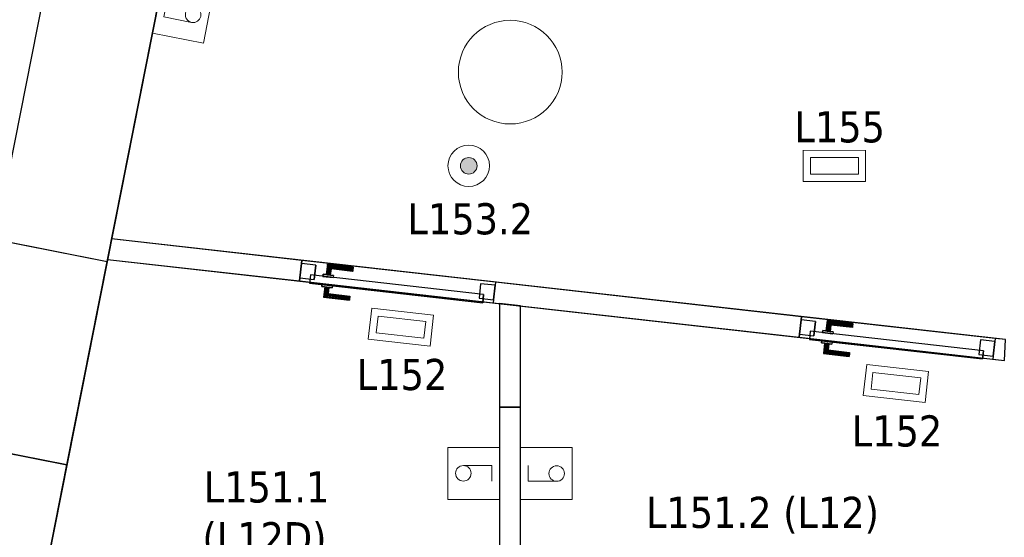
# Model space of a CAD drawing. Header units: metres. Extents: x 391.1 to 427.5, y 12.7 to 28.4.
# Tile 4 of 151: x 398.6 to 403.4, y 15.6 to 18.1. Entities that reach past the tile are written whole.
import ezdxf

# ---------------------------------------------------------------- set-up
doc = ezdxf.new("R2010")
doc.units = ezdxf.units.M
doc.layers.add('01_CARPINTERIA', color=5, linetype='Continuous', lineweight=25, true_color=0x0000ff)
doc.layers.add('01_SUELOS', color=7, linetype='Continuous', lineweight=25, true_color=0x007f00)
for name, color, linetype, lineweight in [('A-COLS-____-MCUT', 7, 'Continuous', 18), ('A-COLS-____-OTLN', 7, 'Continuous', 18), ('A-DETL-GENF-OTLN', 7, 'Continuous', 18), ('A-GENM-____-OTLN', 7, 'Continuous', 18), ('A-WALL-____-MCUT', 7, 'Continuous', 25), ('A-WALL-____-OTLN', 7, 'Continuous', 25), ('E-LITE-____-IDEN', 7, 'Continuous', 30), ('E-LITE-EQPM-IDEN', 7, 'Continuous', 30)]:
    doc.layers.add(name, color=color, linetype=linetype, lineweight=lineweight)
doc.styles.add('Tahoma_4', font='tahoma.ttf', dxfattribs={"height": 0.15})

# ---------------------------------------------------------------- blocks, each defined once
blk = doc.blocks.new('Family - Mampara P1-154590-04_ENLLUMENAT_P1')
at = {"layer": 'A-WALL-____-MCUT', "color": 253, "true_color": 0xaaaaaa}
for p, q in [((0.0113, 0.1), (0, 0)), ((0.5, 0.1), (0.0113, 0.1)), ((0.5, 0), (0.5, 0.1)), ((0, 0), (0.5, 0))]:
    blk.add_line(p, q, dxfattribs=at)
at = {"layer": 'A-WALL-____-OTLN', "color": 253, "true_color": 0xaaaaaa}
for p, q in [((0.0113, 0.1), (0, 0)), ((0.5, 0.1), (0.0113, 0.1)), ((0.5, 0), (0.5, 0.1)), ((0, 0), (0.5, 0))]:
    blk.add_line(p, q, dxfattribs=at)
at = {"layer": 'A-WALL-____-OTLN', "color": 253, "lineweight": 18, "true_color": 0xaaaaaa}
blk.add_line((0, 0), (0.5, 0), dxfattribs=at)
blk = doc.blocks.new('Family - Mampara P1-154753-04_ENLLUMENAT_P1')
at = {"layer": 'A-WALL-____-MCUT', "color": 253, "true_color": 0xaaaaaa}
for p, q in [((0.05, 0.1), (-0.0056, 0.1)), ((-0.0056, 0.1), (0, 0)), ((0.05, 0), (0.05, 0.1)), ((2.475, 0.1), (0.99, 0.1)), ((0.99, 0.1), (0.99, 0)), ((2.475, 0), (2.475, 0.1)), ((3.415, 0.1), (3.415, 0)), ((4.346, 0.1), (3.415, 0.1)), ((4.3376, 0), (4.346, 0.1)), ((0, 0), (0.05, 0)), ((0.99, 0), (2.475, 0)), ((3.415, 0), (4.3376, 0))]:
    blk.add_line(p, q, dxfattribs=at)
at = {"layer": 'A-WALL-____-OTLN', "color": 253, "true_color": 0xaaaaaa}
for p, q in [((4.346, 0.1), (-0.0056, 0.1)), ((-0.0056, 0.1), (0, 0)), ((0.05, 0), (0.05, 0.1)), ((0.99, 0.1), (0.05, 0.1)), ((0.99, 0), (0.99, 0.1)), ((2.475, 0), (2.475, 0.1)), ((3.415, 0.1), (2.475, 0.1)), ((3.415, 0), (3.415, 0.1)), ((4.3376, 0), (4.346, 0.1)), ((0, 0), (4.3376, 0)), ((0.05, 0), (0.99, 0)), ((2.475, 0), (3.415, 0))]:
    blk.add_line(p, q, dxfattribs=at)
at = {"layer": 'A-WALL-____-OTLN', "color": 253, "lineweight": 18, "true_color": 0xaaaaaa}
blk.add_line((0, 0), (4.3376, 0), dxfattribs=at)
blk = doc.blocks.new('Family - Vano de puerta P1-154755-04_ENLLUMENAT_P1')
at = {"layer": 'A-GENM-____-OTLN', "color": 253, "true_color": 0xaaaaaa}
for p, q in [((402.3914, 16.6203), (402.3802, 16.5209)), ((402.3802, 16.5209), (402.3914, 16.6203)), ((403.3255, 16.5151), (402.3914, 16.6203)), ((402.3914, 16.6203), (403.3255, 16.5151)), ((402.3802, 16.5209), (403.3143, 16.4157)), ((403.3143, 16.4157), (402.3802, 16.5209)), ((403.3143, 16.4157), (403.3255, 16.5151)), ((403.3143, 16.4157), (403.3255, 16.5151))]:
    blk.add_line(p, q, dxfattribs=at)
blk = doc.blocks.new('Family - Vano de puerta P1-154757-04_ENLLUMENAT_P1')
at = {"layer": 'A-GENM-____-OTLN', "color": 253, "true_color": 0xaaaaaa}
for p, q in [((399.9816, 16.8917), (399.9704, 16.7924)), ((399.9704, 16.7924), (399.9816, 16.8917)), ((400.9157, 16.7865), (399.9816, 16.8917)), ((399.9816, 16.8917), (400.9157, 16.7865)), ((399.9704, 16.7924), (400.9045, 16.6871)), ((400.9045, 16.6871), (399.9704, 16.7924)), ((400.9045, 16.6871), (400.9157, 16.7865)), ((400.9045, 16.6871), (400.9157, 16.7865))]:
    blk.add_line(p, q, dxfattribs=at)
blk = doc.blocks.new('Family - Envans P1-154759-04_ENLLUMENAT_P1')
at = {"layer": 'A-WALL-____-MCUT', "color": 253, "true_color": 0xaaaaaa}
for p, q in [((3.063, 0.1), (0, 0.1)), ((0, 0.1), (0, 0)), ((3.063, 0), (3.063, 0.1)), ((0, 0), (3.063, 0))]:
    blk.add_line(p, q, dxfattribs=at)
at = {"layer": 'A-WALL-____-OTLN', "color": 253, "true_color": 0xaaaaaa}
for p, q in [((3.063, 0.1), (0, 0.1)), ((0, 0.1), (0, 0)), ((3.063, 0), (3.063, 0.1)), ((0, 0), (3.063, 0))]:
    blk.add_line(p, q, dxfattribs=at)
at = {"layer": 'A-WALL-____-OTLN', "color": 253, "lineweight": 18, "true_color": 0xaaaaaa}
blk.add_line((0, 0), (3.063, 0), dxfattribs=at)
blk = doc.blocks.new('Family - LONDR55-XX_ZZ-ARQ-CAA-M3D-Londres55-154797-04_ENLLUMENAT_P1')
at = {"layer": '01_CARPINTERIA', "color": 161, "true_color": 0xaaaaff}
for p, q in [((0.69, 0.1487), (0.69, 0.15)), ((0.69, 0.15), (0.69, 0.1487)), ((0.815, 0.15), (0.69, 0.15)), ((0.69, 0.145), (0.69, 0.1487)), ((0.69, 0.1487), (0.69, 0.145)), ((0.8137, 0.1487), (0.69, 0.1487)), ((0.8137, 0.1487), (0.69, 0.1487)), ((0.69, 0.14), (0.69, 0.145)), ((0.69, 0.145), (0.69, 0.14)), ((0.81, 0.145), (0.69, 0.145)), ((0.81, 0.145), (0.69, 0.145)), ((0.81, 0.145), (0.805, 0.14)), ((0.805, 0.14), (0.81, 0.145)), ((0.8137, 0.1487), (0.81, 0.145)), ((0.81, 0.145), (0.8137, 0.1487)), ((0.81, 0.1), (0.81, 0.145)), ((0.81, 0.1), (0.81, 0.145)), ((0.815, 0.15), (0.8137, 0.1487)), ((0.8137, 0.1487), (0.815, 0.15)), ((0.8137, 0.1), (0.8137, 0.1487)), ((0.8137, 0.1), (0.8137, 0.1487)), ((0.815, 0.1), (0.815, 0.15)), ((0.69, 0.135), (0.69, 0.14)), ((0.69, 0.14), (0.69, 0.135)), ((0.69, 0.14), (0.805, 0.14)), ((0.805, 0.14), (0.69, 0.14)), ((0.69, 0.135), (0.69, 0.1313)), ((0.69, 0.1313), (0.69, 0.135)), ((0.8, 0.135), (0.69, 0.135)), ((0.8, 0.135), (0.69, 0.135)), ((0.69, 0.1313), (0.69, 0.13)), ((0.69, 0.13), (0.69, 0.1313)), ((0.7963, 0.1313), (0.69, 0.1313)), ((0.7963, 0.1313), (0.69, 0.1313)), ((0.795, 0.13), (0.69, 0.13)), ((0.83, 0.1), (0.78, 0.1)), ((0.78, 0.1), (0.83, 0.1)), ((0.78, 0.09), (0.78, 0.1)), ((0.78, 0.09), (0.78, 0.1)), ((0.795, 0.13), (0.7963, 0.1313)), ((0.7963, 0.1313), (0.795, 0.13)), ((0.795, 0.1), (0.795, 0.13)), ((0.7963, 0.1), (0.795, 0.1)), ((0.795, 0.1), (0.7963, 0.1)), ((0.7963, 0.1313), (0.8, 0.135)), ((0.8, 0.135), (0.7963, 0.1313)), ((0.7963, 0.1), (0.7963, 0.1313)), ((0.7963, 0.1), (0.7963, 0.1313)), ((0.8, 0.1), (0.7963, 0.1)), ((0.7963, 0.1), (0.8, 0.1)), ((0.8, 0.135), (0.805, 0.14)), ((0.805, 0.14), (0.8, 0.135)), ((0.8, 0.1), (0.8, 0.135)), ((0.8, 0.1), (0.8, 0.135)), ((0.805, 0.1), (0.8, 0.1)), ((0.8, 0.1), (0.805, 0.1)), ((0.805, 0.14), (0.805, 0.1)), ((0.805, 0.1), (0.805, 0.14)), ((0.81, 0.1), (0.805, 0.1)), ((0.805, 0.1), (0.81, 0.1)), ((0.81, 0.1), (0.8137, 0.1)), ((0.8137, 0.1), (0.81, 0.1)), ((0.8137, 0.1), (0.815, 0.1)), ((0.815, 0.1), (0.8137, 0.1)), ((0.83, 0.09), (0.83, 0.1)), ((0.83, 0.1), (0.83, 0.09)), ((0.07, 0.07), (0, 0.07)), ((0, 0.07), (0, 0)), ((0.07, 0.07), (0, 0.07)), ((0, 0), (0, 0.07)), ((0.89, 0.09), (0.05, 0.09)), ((0.05, 0.09), (0.05, 0.05)), ((0.89, 0.09), (0.05, 0.09)), ((0.05, 0.05), (0.05, 0.09)), ((0.05, 0.05), (0.89, 0.05)), ((0.05, 0.05), (0.89, 0.05)), ((0.07, 0), (0.07, 0.07)), ((0.07, 0), (0.07, 0.07)), ((0.83, 0.09), (0.78, 0.09)), ((0.78, 0.09), (0.83, 0.09)), ((0.78, 0.05), (0.83, 0.05)), ((0.83, 0.05), (0.78, 0.05)), ((0.78, 0.04), (0.78, 0.05)), ((0.78, 0.04), (0.78, 0.05)), ((0.83, 0.04), (0.83, 0.05)), ((0.83, 0.05), (0.83, 0.04)), ((0.94, 0.07), (0.87, 0.07)), ((0.87, 0.07), (0.87, 0)), ((0.94, 0.07), (0.87, 0.07)), ((0.87, 0), (0.87, 0.07)), ((0.89, 0.05), (0.89, 0.09)), ((0.89, 0.05), (0.89, 0.09)), ((0.94, 0), (0.94, 0.07)), ((0.94, 0), (0.94, 0.07)), ((0, 0), (0.07, 0)), ((0.69, 0.0087), (0.69, 0.01)), ((0.69, 0.01), (0.69, 0.0087)), ((0.69, 0.01), (0.795, 0.01)), ((0.69, 0.005), (0.69, 0.0087)), ((0.69, 0.0087), (0.69, 0.005)), ((0.69, 0.0087), (0.7963, 0.0087)), ((0.69, 0.0087), (0.7963, 0.0087)), ((0.69, 0), (0.69, 0.005)), ((0.69, 0.005), (0.69, 0)), ((0.69, 0.005), (0.8, 0.005)), ((0.69, 0.005), (0.8, 0.005)), ((0.69, -0.005), (0.69, 0)), ((0.69, 0), (0.69, -0.005)), ((0.805, 0), (0.69, 0)), ((0.69, 0), (0.805, 0)), ((0.78, 0.04), (0.83, 0.04)), ((0.83, 0.04), (0.78, 0.04)), ((0.7963, 0.04), (0.795, 0.04)), ((0.795, 0.04), (0.7963, 0.04)), ((0.795, 0.01), (0.795, 0.04)), ((0.7963, 0.0087), (0.795, 0.01)), ((0.795, 0.01), (0.7963, 0.0087)), ((0.8, 0.04), (0.7963, 0.04)), ((0.7963, 0.04), (0.8, 0.04)), ((0.7963, 0.0087), (0.7963, 0.04)), ((0.7963, 0.0087), (0.7963, 0.04)), ((0.8, 0.005), (0.7963, 0.0087)), ((0.7963, 0.0087), (0.8, 0.005)), ((0.8, 0.04), (0.805, 0.04)), ((0.805, 0.04), (0.8, 0.04)), ((0.8, 0.005), (0.8, 0.04)), ((0.8, 0.005), (0.8, 0.04)), ((0.805, 0), (0.8, 0.005)), ((0.8, 0.005), (0.805, 0)), ((0.805, 0.04), (0.81, 0.04)), ((0.81, 0.04), (0.805, 0.04)), ((0.805, 0.04), (0.805, 0)), ((0.805, 0), (0.805, 0.04)), ((0.805, 0), (0.81, -0.005)), ((0.81, 0.04), (0.8137, 0.04)), ((0.8137, 0.04), (0.81, 0.04)), ((0.81, -0.005), (0.81, 0.04)), ((0.81, -0.005), (0.81, 0.04)), ((0.8137, 0.04), (0.815, 0.04)), ((0.815, 0.04), (0.8137, 0.04)), ((0.8137, -0.0087), (0.8137, 0.04)), ((0.8137, -0.0087), (0.8137, 0.04)), ((0.815, -0.01), (0.815, 0.04)), ((0.87, 0), (0.94, 0)), ((0, 0), (0.07, 0)), ((0.69, -0.005), (0.69, -0.0087)), ((0.69, -0.0087), (0.69, -0.005)), ((0.69, -0.005), (0.81, -0.005)), ((0.69, -0.005), (0.81, -0.005)), ((0.69, -0.0087), (0.69, -0.01)), ((0.69, -0.01), (0.69, -0.0087)), ((0.69, -0.0087), (0.8137, -0.0087)), ((0.69, -0.0087), (0.8137, -0.0087)), ((0.69, -0.01), (0.815, -0.01)), ((0.81, -0.005), (0.805, 0)), ((0.81, -0.005), (0.8137, -0.0087)), ((0.8137, -0.0087), (0.81, -0.005)), ((0.8137, -0.0087), (0.815, -0.01)), ((0.815, -0.01), (0.8137, -0.0087)), ((0.87, 0), (0.94, 0))]:
    blk.add_line(p, q, dxfattribs=at)
blk = doc.blocks.new('Family - Porta P1-154798-04_ENLLUMENAT_P1')
blk.add_blockref('Family - LONDR55-XX_ZZ-ARQ-CAA-M3D-Londres55-154797-04_ENLLUMENAT_P1', (0, 0))
blk = doc.blocks.new('Family - Façana nord-oest P1-154876-04_ENLLUMENAT_P1')
at = {"layer": 'A-WALL-____-MCUT', "color": 253, "true_color": 0xaaaaaa}
for p, q in [((1.5863, 0.55), (0, 0.55)), ((1.5863, 0), (1.5863, 0.55)), ((2.5863, 0.55), (2.5863, 0)), ((3.1463, 0.55), (2.5863, 0.55)), ((0, 0), (1.5863, 0))]:
    blk.add_line(p, q, dxfattribs=at)
at = {"layer": 'A-WALL-____-OTLN', "color": 253, "true_color": 0xaaaaaa}
for p, q in [((5.711, 0.55), (0, 0.55)), ((1.5863, 0), (1.5863, 0.55)), ((2.5863, 0.55), (1.5863, 0.55)), ((2.5863, 0), (2.5863, 0.55)), ((0, 0), (5.8199, 0))]:
    blk.add_line(p, q, dxfattribs=at)
at = {"layer": 'A-WALL-____-OTLN', "color": 253, "lineweight": 18, "true_color": 0xaaaaaa}
blk.add_line((0, 0), (5.8199, 0), dxfattribs=at)
blk = doc.blocks.new('Family - Vano de Finestra P1-154880-04_ENLLUMENAT_P1')
at = {"layer": 'A-GENM-____-OTLN', "color": 253, "true_color": 0xaaaaaa}
for p, q in [((398.5038, 16.9935), (398.3095, 16.0126)), ((398.3095, 16.0126), (398.5038, 16.9935)), ((399.0434, 16.8866), (398.5038, 16.9935)), ((399.0434, 16.8866), (398.5038, 16.9935)), ((398.849, 15.9057), (399.0434, 16.8866)), ((399.0434, 16.8866), (398.849, 15.9057)), ((398.3095, 16.0126), (398.849, 15.9057)), ((398.849, 15.9057), (398.3095, 16.0126))]:
    blk.add_line(p, q, dxfattribs=at)
blk = doc.blocks.new('Family - LONDR55-XX_ZZ-ARQ-CAA-M3D-Londres55-155002-04_ENLLUMENAT_P1')
at = {"layer": '01_CARPINTERIA', "color": 161, "true_color": 0xaaaaff}
for p, q in [((0.69, 0.1487), (0.69, 0.15)), ((0.69, 0.15), (0.69, 0.1487)), ((0.815, 0.15), (0.69, 0.15)), ((0.69, 0.145), (0.69, 0.1487)), ((0.69, 0.1487), (0.69, 0.145)), ((0.8137, 0.1487), (0.69, 0.1487)), ((0.8137, 0.1487), (0.69, 0.1487)), ((0.69, 0.14), (0.69, 0.145)), ((0.69, 0.145), (0.69, 0.14)), ((0.81, 0.145), (0.69, 0.145)), ((0.81, 0.145), (0.69, 0.145)), ((0.81, 0.145), (0.805, 0.14)), ((0.805, 0.14), (0.81, 0.145)), ((0.8137, 0.1487), (0.81, 0.145)), ((0.81, 0.145), (0.8137, 0.1487)), ((0.81, 0.1), (0.81, 0.145)), ((0.81, 0.1), (0.81, 0.145)), ((0.815, 0.15), (0.8137, 0.1487)), ((0.8137, 0.1487), (0.815, 0.15)), ((0.8137, 0.1), (0.8137, 0.1487)), ((0.8137, 0.1), (0.8137, 0.1487)), ((0.815, 0.1), (0.815, 0.15)), ((0.69, 0.135), (0.69, 0.14)), ((0.69, 0.14), (0.69, 0.135)), ((0.69, 0.14), (0.805, 0.14)), ((0.805, 0.14), (0.69, 0.14)), ((0.69, 0.135), (0.69, 0.1313)), ((0.69, 0.1313), (0.69, 0.135)), ((0.8, 0.135), (0.69, 0.135)), ((0.8, 0.135), (0.69, 0.135)), ((0.69, 0.1313), (0.69, 0.13)), ((0.69, 0.13), (0.69, 0.1313)), ((0.7963, 0.1313), (0.69, 0.1313)), ((0.7963, 0.1313), (0.69, 0.1313)), ((0.795, 0.13), (0.69, 0.13)), ((0.83, 0.1), (0.78, 0.1)), ((0.78, 0.1), (0.83, 0.1)), ((0.78, 0.09), (0.78, 0.1)), ((0.78, 0.09), (0.78, 0.1)), ((0.795, 0.13), (0.7963, 0.1313)), ((0.7963, 0.1313), (0.795, 0.13)), ((0.795, 0.1), (0.795, 0.13)), ((0.7963, 0.1), (0.795, 0.1)), ((0.795, 0.1), (0.7963, 0.1)), ((0.7963, 0.1313), (0.8, 0.135)), ((0.8, 0.135), (0.7963, 0.1313)), ((0.7963, 0.1), (0.7963, 0.1313)), ((0.7963, 0.1), (0.7963, 0.1313)), ((0.8, 0.1), (0.7963, 0.1)), ((0.7963, 0.1), (0.8, 0.1)), ((0.8, 0.135), (0.805, 0.14)), ((0.805, 0.14), (0.8, 0.135)), ((0.8, 0.1), (0.8, 0.135)), ((0.8, 0.1), (0.8, 0.135)), ((0.805, 0.1), (0.8, 0.1)), ((0.8, 0.1), (0.805, 0.1)), ((0.805, 0.14), (0.805, 0.1)), ((0.805, 0.1), (0.805, 0.14)), ((0.81, 0.1), (0.805, 0.1)), ((0.805, 0.1), (0.81, 0.1)), ((0.81, 0.1), (0.8137, 0.1)), ((0.8137, 0.1), (0.81, 0.1)), ((0.8137, 0.1), (0.815, 0.1)), ((0.815, 0.1), (0.8137, 0.1)), ((0.83, 0.09), (0.83, 0.1)), ((0.83, 0.1), (0.83, 0.09)), ((0.07, 0.07), (0, 0.07)), ((0, 0.07), (0, 0)), ((0.07, 0.07), (0, 0.07)), ((0, 0), (0, 0.07)), ((0.89, 0.09), (0.05, 0.09)), ((0.05, 0.09), (0.05, 0.05)), ((0.89, 0.09), (0.05, 0.09)), ((0.05, 0.05), (0.05, 0.09)), ((0.05, 0.05), (0.89, 0.05)), ((0.05, 0.05), (0.89, 0.05)), ((0.07, 0), (0.07, 0.07)), ((0.07, 0), (0.07, 0.07)), ((0.83, 0.09), (0.78, 0.09)), ((0.78, 0.09), (0.83, 0.09)), ((0.78, 0.05), (0.83, 0.05)), ((0.83, 0.05), (0.78, 0.05)), ((0.78, 0.04), (0.78, 0.05)), ((0.78, 0.04), (0.78, 0.05)), ((0.83, 0.04), (0.83, 0.05)), ((0.83, 0.05), (0.83, 0.04)), ((0.94, 0.07), (0.87, 0.07)), ((0.87, 0.07), (0.87, 0)), ((0.94, 0.07), (0.87, 0.07)), ((0.87, 0), (0.87, 0.07)), ((0.89, 0.05), (0.89, 0.09)), ((0.89, 0.05), (0.89, 0.09)), ((0.94, 0), (0.94, 0.07)), ((0.94, 0), (0.94, 0.07)), ((0, 0), (0.07, 0)), ((0.69, 0.0087), (0.69, 0.01)), ((0.69, 0.01), (0.69, 0.0087)), ((0.69, 0.01), (0.795, 0.01)), ((0.69, 0.005), (0.69, 0.0087)), ((0.69, 0.0087), (0.69, 0.005)), ((0.69, 0.0087), (0.7963, 0.0087)), ((0.69, 0.0087), (0.7963, 0.0087)), ((0.69, 0), (0.69, 0.005)), ((0.69, 0.005), (0.69, 0)), ((0.69, 0.005), (0.8, 0.005)), ((0.69, 0.005), (0.8, 0.005)), ((0.69, -0.005), (0.69, 0)), ((0.69, 0), (0.69, -0.005)), ((0.805, 0), (0.69, 0)), ((0.69, 0), (0.805, 0)), ((0.78, 0.04), (0.83, 0.04)), ((0.83, 0.04), (0.78, 0.04)), ((0.7963, 0.04), (0.795, 0.04)), ((0.795, 0.04), (0.7963, 0.04)), ((0.795, 0.01), (0.795, 0.04)), ((0.7963, 0.0087), (0.795, 0.01)), ((0.795, 0.01), (0.7963, 0.0087)), ((0.8, 0.04), (0.7963, 0.04)), ((0.7963, 0.04), (0.8, 0.04)), ((0.7963, 0.0087), (0.7963, 0.04)), ((0.7963, 0.0087), (0.7963, 0.04)), ((0.8, 0.005), (0.7963, 0.0087)), ((0.7963, 0.0087), (0.8, 0.005)), ((0.8, 0.04), (0.805, 0.04)), ((0.805, 0.04), (0.8, 0.04)), ((0.8, 0.005), (0.8, 0.04)), ((0.8, 0.005), (0.8, 0.04)), ((0.805, 0), (0.8, 0.005)), ((0.8, 0.005), (0.805, 0)), ((0.805, 0.04), (0.81, 0.04)), ((0.81, 0.04), (0.805, 0.04)), ((0.805, 0.04), (0.805, 0)), ((0.805, 0), (0.805, 0.04)), ((0.81, -0.005), (0.805, 0)), ((0.81, 0.04), (0.8137, 0.04)), ((0.8137, 0.04), (0.81, 0.04)), ((0.81, -0.005), (0.81, 0.04)), ((0.81, -0.005), (0.81, 0.04)), ((0.8137, 0.04), (0.815, 0.04)), ((0.815, 0.04), (0.8137, 0.04)), ((0.8137, -0.0087), (0.8137, 0.04)), ((0.8137, -0.0087), (0.8137, 0.04)), ((0.815, -0.01), (0.815, 0.04)), ((0.87, 0), (0.94, 0)), ((0, 0), (0.07, 0)), ((0.69, -0.005), (0.69, -0.0087)), ((0.69, -0.0087), (0.69, -0.005)), ((0.69, -0.005), (0.81, -0.005)), ((0.69, -0.005), (0.81, -0.005)), ((0.69, -0.0087), (0.69, -0.01)), ((0.69, -0.01), (0.69, -0.0087)), ((0.69, -0.0087), (0.8137, -0.0087)), ((0.69, -0.0087), (0.8137, -0.0087)), ((0.69, -0.01), (0.815, -0.01)), ((0.805, 0), (0.81, -0.005)), ((0.81, -0.005), (0.8137, -0.0087)), ((0.8137, -0.0087), (0.81, -0.005)), ((0.8137, -0.0087), (0.815, -0.01)), ((0.815, -0.01), (0.8137, -0.0087)), ((0.87, 0), (0.94, 0))]:
    blk.add_line(p, q, dxfattribs=at)
blk = doc.blocks.new('Family - Porta P1-155003-04_ENLLUMENAT_P1')
blk.add_blockref('Family - LONDR55-XX_ZZ-ARQ-CAA-M3D-Londres55-155002-04_ENLLUMENAT_P1', (0, 0))
blk = doc.blocks.new('Family - LONDR55-XX_ZZ-ARQ-CAA-M3D-Londres55-155045-04_ENLLUMENAT_P1')
at = {"layer": '01_SUELOS', "color": 9, "true_color": 0xaad4aa}
for p, q in [((2.9654, 14.9576), (0, 0)), ((0, 0), (2.9654, 14.9576))]:
    blk.add_line(p, q, dxfattribs=at)
blk = doc.blocks.new('Family - Pilar P1-155133-04_ENLLUMENAT_P1')
at = {"layer": 'A-COLS-____-MCUT', "color": 253, "true_color": 0xaaaaaa}
for start, end in [(360, 180), (180, 360)]:
    blk.add_arc((0.25, 0.25), 0.25, start, end, dxfattribs=at)
at = {"layer": 'A-COLS-____-OTLN', "color": 253, "true_color": 0xaaaaaa}
for start, end in [(360, 180), (180, 360)]:
    blk.add_arc((0.25, 0.25), 0.25, start, end, dxfattribs=at)
blk = doc.blocks.new('LONDR55-XX_ZZ-ARQ-CAA-M3D-Londres55_ifc-1-04_ENLLUMENAT_P1')
at = {"layer": '01_CARPINTERIA', "color": 253, "lineweight": 18, "true_color": 0xaaaaaa, "rotation": 173.5729586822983}
for name, p in [('Family - Porta P1-154798-04_ENLLUMENAT_P1', (400.914, 16.7716)), ('Family - Porta P1-155003-04_ENLLUMENAT_P1', (403.3238, 16.5002))]:
    blk.add_blockref(name, p, dxfattribs=at)
at = {"layer": '01_SUELOS', "color": 253, "lineweight": 18, "true_color": 0xaaaaaa}
blk.add_blockref('Family - LONDR55-XX_ZZ-ARQ-CAA-M3D-Londres55-155045-04_ENLLUMENAT_P1', (398.2972, 13.1206), dxfattribs=at)
at = {"layer": 'A-COLS-____-OTLN', "color": 253, "lineweight": 18, "true_color": 0xaaaaaa}
blk.add_blockref('Family - Pilar P1-155133-04_ENLLUMENAT_P1', (400.737, 17.5495), dxfattribs=at)
at = {"layer": 'A-GENM-____-OTLN', "color": 253, "lineweight": 18, "true_color": 0xaaaaaa}
for name in ['Family - Vano de Finestra P1-154880-04_ENLLUMENAT_P1', 'Family - Vano de puerta P1-154757-04_ENLLUMENAT_P1', 'Family - Vano de puerta P1-154755-04_ENLLUMENAT_P1']:
    blk.add_blockref(name, (0, 0), dxfattribs=at)
at = {"layer": 'A-WALL-____-OTLN', "color": 253, "lineweight": 18, "true_color": 0xaaaaaa}
for name, p, rotation in [('Family - Façana nord-oest P1-154876-04_ENLLUMENAT_P1', (398.8121, 18.5496), 258.7933562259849), ('Family - Mampara P1-154753-04_ENLLUMENAT_P1', (403.3752, 16.5095), 173.5729586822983), ('Family - Mampara P1-154590-04_ENLLUMENAT_P1', (400.936, 16.6836), 270), ('Family - Envans P1-154759-04_ENLLUMENAT_P1', (400.936, 16.1836), 270)]:
    blk.add_blockref(name, p, dxfattribs=dict(at, rotation=rotation))
blk = doc.blocks.new('ZYR_06_02_02 Down Superficie - L 03 D-834890-04_ENLLUMENAT_P1')
at = {"layer": 'A-DETL-GENF-OTLN', "true_color": 0x00c400}
blk.add_hatch(color=92, dxfattribs=at).paths.add_polyline_path([(0, -0.04), (0.0104, -0.0386), (0.02, -0.0346), (0.0283, -0.0283), (0.0346, -0.02), (0.0386, -0.0104), (0.04, 0), (0.0386, 0.0104), (0.0346, 0.02), (0.0283, 0.0283), (0.02, 0.0346), (0.0104, 0.0386), (0, 0.04), (-0.0104, 0.0386), (-0.02, 0.0346), (-0.0283, 0.0283), (-0.0346, 0.02), (-0.0386, 0.0104), (-0.04, 0), (-0.0386, -0.0104), (-0.0346, -0.02), (-0.0283, -0.0283), (-0.02, -0.0346), (-0.0104, -0.0386)])
at = {"layer": 'A-DETL-GENF-OTLN', "color": 92, "true_color": 0x00c400}
for radius in [0.1, 0.04]:
    blk.add_circle((0, 0), radius, dxfattribs=at)
for start, end in [(360, 180), (180, 360)]:
    blk.add_arc((0, 0), 0.04, start, end, dxfattribs=at)
blk = doc.blocks.new('ZYR_06_03 Emer Sostre Rect - 01 Emergencia Superficie 01-829055-04_ENLLUMENAT_P1')
at = {"layer": 'A-DETL-GENF-OTLN', "color": 6, "true_color": 0xff00ff}
for p, q in [((-0.15, 0.075), (0.15, 0.075)), ((-0.15, -0.075), (-0.15, 0.075)), ((0.15, 0.075), (0.15, -0.075)), ((-0.1157, 0.0407), (0.1157, 0.0407)), ((-0.1157, -0.0407), (-0.1157, 0.0407)), ((0.1157, 0.0407), (0.1157, -0.0407)), ((0.1157, -0.0407), (-0.1157, -0.0407)), ((0.15, -0.075), (-0.15, -0.075))]:
    blk.add_line(p, q, dxfattribs=at)
blk = doc.blocks.new('ZYR_06_01 Mecanismes - 01 Interruptor-862461-04_ENLLUMENAT_P1')
at = {"layer": 'A-DETL-GENF-OTLN', "color": 92, "true_color": 0x00c400}
for p, q in [((0.1158, 0), (0.3658, 0)), ((0.1158, -0.25), (0.1158, 0)), ((0.2028, -0.038), (0.2788, -0.038)), ((0.2028, -0.175), (0.2028, -0.038)), ((0.3658, 0), (0.3658, -0.25)), ((0.3658, -0.25), (0.1158, -0.25))]:
    blk.add_line(p, q, dxfattribs=at)
blk.add_circle((0.2403, -0.175), 0.0375, dxfattribs=at)

msp = doc.modelspace()

# ---------------------------------------------------------------- block references
at = {"lineweight": 5}
msp.add_blockref('LONDR55-XX_ZZ-ARQ-CAA-M3D-Londres55_ifc-1-04_ENLLUMENAT_P1', (0, 0), dxfattribs=at)
at = {"layer": 'A-DETL-GENF-OTLN', "color": 92, "true_color": 0x00c400}
for p, rotation in [((399.2397, 17.8745), 78.7863354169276), ((400.936, 16.1052), 269.9999999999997), ((401.036, 15.6236), 90.00000000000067)]:
    msp.add_blockref('ZYR_06_01 Mecanismes - 01 Interruptor-862461-04_ENLLUMENAT_P1', p, dxfattribs=dict(at, rotation=rotation))
msp.add_blockref('ZYR_06_02_02 Down Superficie - L 03 D-834890-04_ENLLUMENAT_P1', (400.7869, 17.3479), dxfattribs=at)
at = {"layer": 'A-DETL-GENF-OTLN', "color": 6, "true_color": 0xff00ff}
msp.add_blockref('ZYR_06_03 Emer Sostre Rect - 01 Emergencia Superficie 01-829055-04_ENLLUMENAT_P1', (402.5502, 17.3479), dxfattribs=at)
for p, rotation in [((400.4601, 16.5699), 353.5729586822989), ((402.8466, 16.2977), 353.5729586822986)]:
    msp.add_blockref('ZYR_06_03 Emer Sostre Rect - 01 Emergencia Superficie 01-829055-04_ENLLUMENAT_P1', p, dxfattribs=dict(at, rotation=rotation))

# ---------------------------------------------------------------- texts
at = {"layer": 'E-LITE-EQPM-IDEN', "char_height": 0.15, "attachment_point": 1, "style": 'Tahoma_4'}
for s, insert, width in [('L153.2', (400.4919, 17.1675), 0.721519), ('L151.1', (399.5095, 15.8742), 0.721519), ('L151.2 (L12)', (401.6417, 15.7517), 1.366877), ('(L12D)', (399.5029, 15.6295), 0.733544)]:
    msp.add_mtext(s, dxfattribs=dict(at, insert=insert, width=width))

# ---------------------------------------------------------------- next in the draw order: texts
at = {"layer": 'E-LITE-____-IDEN', "char_height": 0.15, "width": 0.517088, "attachment_point": 1, "style": 'Tahoma_4', "bg_fill": 3, "box_fill_scale": 1.25, "bg_fill_color": 256, "bg_fill_true_color": 13158600, "bg_fill_transparency": 0}
for s, insert in [('L155', (402.3575, 17.6109)), ('L152', (400.2475, 16.4166)), ('L152', (402.634, 16.1444))]:
    msp.add_mtext(s, dxfattribs=dict(at, insert=insert))

doc.saveas('drawing.dxf')
